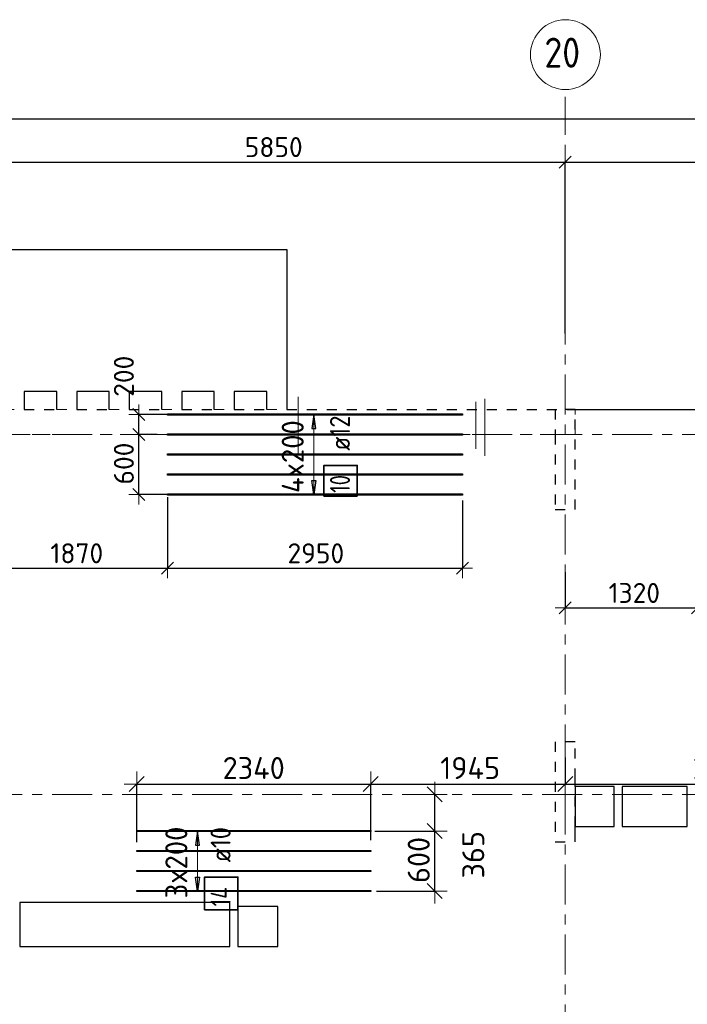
# Model space of a CAD drawing. Header units: metres. Extents: x -38 to 97, y -15 to 21.
# Tile 16 of 229: x 46 to 53, y 11 to 21. Entities that reach past the tile are written whole.
import ezdxf

# ---------------------------------------------------------------- set-up
doc = ezdxf.new("R2010")
doc.units = ezdxf.units.M
doc.header["$PDMODE"] = 65
for name, pattern in [('______11', [0.5, 0.4, -0.05, 0, -0.05]), ('______2', [0.0405, 0.03, -0.0105]), ('______3', [0.5, 0.4, -0.1]), ('______5', [1.1, 0.8, -0.1, 0.1, -0.1])]:
    doc.linetypes.add(name, pattern=pattern)
for name, color, linetype, lineweight in [('XR$2$Осевая линия (1)', 7, '______5', 13), ('XR$2$Размерная линия (1)', 7, 'Continuous', 13), ('XR$5$Балка (1)', 7, '______3', 13), ('XR$5$Перекрытие (1)', 7, 'Continuous', 35), ('XR$5$Размерная линия (1)', 7, 'Continuous', 13), ('XR$5$Размерная линия_ общее', 7, 'Continuous', 13)]:
    doc.layers.add(name, color=color, linetype=linetype, lineweight=lineweight)
doc.layers.add('XR$5$Арм.стержн.Доп. Арм верхн.зоны Х', color=7, linetype='Continuous', lineweight=35, true_color=0x8c8cff)
doc.layers.add('XR$7$Стена_ бетон несущ.', color=7, linetype='Continuous', lineweight=70, true_color=0xb4b496)
doc.styles.add('ISOCPEUR', font='txt')
doc.dimstyles.new('DIMSTYLE_3', dxfattribs={"dimtxt": 0.2, "dimasz": 0.2, "dimexe": 0, "dimexo": 0, "dimgap": 0.1, "dimtad": 2, "dimdec": 0, "dimlfac": 1000, "dimrnd": 5, "dimzin": 12, "dimdsep": 46, "dimtxsty": 'ISOCPEUR', "dimblk1": 'ALL_ML_STRICH', "dimblk2": 'ALL_ML_STRICH', "dimsah": 1, "dimcen": 0, "dimclrd": 7, "dimclre": 256, "dimclrt": 7, "dimadec": 0, "dimazin": 0, "dimtfac": 1, "dimtdec": 0, "dimtix": 1, "dimtmove": 2, "dimatfit": 3, "dimfxl": 0, "dimtzin": 0, "dimlwd": 0, "dimlwe": -3, "dimarcsym": 0})
doc.dimstyles.new('DIMSTYLE_36', dxfattribs={"dimtxt": 0.2, "dimasz": 0.2, "dimexe": 0, "dimexo": 0, "dimgap": 0.1, "dimtad": 2, "dimdec": 0, "dimlfac": 1000, "dimrnd": 5, "dimzin": 12, "dimdsep": 46, "dimtxsty": 'ISOCPEUR', "dimblk1": 'ALL_ML_STRICH', "dimblk2": 'ALL_ML_STRICH', "dimsah": 1, "dimcen": 0, "dimclrd": 7, "dimclre": 256, "dimclrt": 7, "dimadec": 0, "dimazin": 0, "dimtfac": 1, "dimtdec": 0, "dimtix": 1, "dimtmove": 2, "dimatfit": 3, "dimfxl": 0, "dimtvp": 1.2, "dimtzin": 0, "dimlwd": 0, "dimlwe": -3, "dimarcsym": 0})
doc.dimstyles.new('DIMSTYLE_37', dxfattribs={"dimtxt": 0.22, "dimasz": 0.25, "dimexe": 0, "dimexo": 0, "dimgap": 0.11, "dimtad": 2, "dimdec": 0, "dimlfac": 1000, "dimrnd": 1, "dimzin": 12, "dimdsep": 46, "dimtxsty": 'ISOCPEUR', "dimblk1": 'ALL_ML_STRICH', "dimblk2": 'ALL_ML_STRICH', "dimsah": 1, "dimcen": 0, "dimclrd": 7, "dimclre": 256, "dimclrt": 7, "dimadec": 0, "dimazin": 0, "dimtfac": 1, "dimtdec": 0, "dimtix": 1, "dimtmove": 2, "dimatfit": 3, "dimfxl": 0, "dimtzin": 0, "dimlwd": 0, "dimlwe": -3, "dimarcsym": 0})
doc.dimstyles.new('DIMSTYLE_38', dxfattribs={"dimtxt": 0.22, "dimasz": 0.25, "dimexe": 0, "dimexo": 0, "dimgap": 0.11, "dimtad": 2, "dimdec": 0, "dimlfac": 1000, "dimrnd": 1, "dimzin": 12, "dimdsep": 46, "dimtxsty": 'ISOCPEUR', "dimblk1": 'ALL_ML_STRICH', "dimblk2": 'ALL_ML_STRICH', "dimsah": 1, "dimcen": 0, "dimclrd": 7, "dimclre": 256, "dimclrt": 7, "dimadec": 0, "dimazin": 0, "dimtfac": 1, "dimtdec": 0, "dimtix": 1, "dimtmove": 2, "dimatfit": 3, "dimfxl": 0, "dimtzin": 0, "dimlwd": 0, "dimlwe": -3, "dimarcsym": 0})
doc.dimstyles.new('DIMSTYLE_43', dxfattribs={"dimtxt": 0.22, "dimasz": 0.25, "dimexe": 0, "dimexo": 0, "dimgap": 0.11, "dimtad": 2, "dimdec": 0, "dimlfac": 1000, "dimrnd": 5, "dimzin": 12, "dimdsep": 46, "dimtxsty": 'ISOCPEUR', "dimblk1": 'ALL_ML_STRICH', "dimblk2": 'ALL_ML_STRICH', "dimsah": 1, "dimcen": 0, "dimclrd": 7, "dimclre": 256, "dimclrt": 7, "dimadec": 0, "dimazin": 0, "dimtfac": 1, "dimtdec": 0, "dimtix": 1, "dimtmove": 2, "dimatfit": 3, "dimfxl": 0, "dimtvp": 1.2, "dimtzin": 0, "dimlwd": 0, "dimlwe": -3, "dimarcsym": 0})
doc.dimstyles.new('DIMSTYLE_44', dxfattribs={"dimtxt": 0.22, "dimasz": 0.25, "dimexe": 0, "dimexo": 0, "dimgap": 0.11, "dimtad": 0, "dimdec": 0, "dimlfac": 1000, "dimrnd": 5, "dimzin": 12, "dimdsep": 46, "dimtxsty": 'ISOCPEUR', "dimblk1": 'ALL_ML_STRICH', "dimblk2": 'ALL_ML_STRICH', "dimsah": 1, "dimcen": 0, "dimclrd": 7, "dimclre": 256, "dimclrt": 7, "dimadec": 0, "dimazin": 0, "dimtfac": 1, "dimtdec": 0, "dimtix": 1, "dimtmove": 2, "dimatfit": 3, "dimfxl": 0, "dimtvp": 1.2, "dimtzin": 0, "dimlwd": 0, "dimlwe": -3, "dimarcsym": 0})

# ---------------------------------------------------------------- blocks, each defined once
blk = doc.blocks.new('ALL_ML_STRICH')
at = {"color": 0, "linetype": 'ByBlock', "lineweight": -2}
for p, q in [((0, -0.5), (0, 0.5)), ((-1, 0), (0.5, 0)), ((-0.3, -0.3), (0.3, 0.3))]:
    blk.add_line(p, q, dxfattribs=at)
blk = doc.blocks.new('*D11')
at = {"layer": 'DEFPOINTS', "color": 7, "linetype": 'Continuous', "lineweight": 13, "transparency": 33554687}
for p in [(0.5, 19.5574), (0.5, 19.3768), (61.6, 17.1197)]:
    blk.add_point(p, dxfattribs=at)
at = {"layer": 'XR$2$Размерная линия (1)', "color": 9, "linetype": 'Continuous', "lineweight": -2, "true_color": 0xc7c7c7, "transparency": 33554687}
for p, q in [((0.5, 19.3568), (0.5, 19.5574)), ((61.6, 17.1397), (61.6, 19.5574))]:
    blk.add_line(p, q, dxfattribs=at)
at = {"layer": 'XR$2$Размерная линия (1)', "color": 7, "linetype": 'Continuous', "lineweight": -2, "transparency": 33554687}
blk.add_line((0.5, 19.5574), (61.6, 19.5574), dxfattribs=at)
at = {"layer": 'XR$2$Размерная линия (1)', "color": 7, "linetype": 'Continuous', "lineweight": 13, "transparency": 33554687, "xscale": 0.2, "yscale": 0.2, "zscale": 0.2, "rotation": 180}
blk.add_blockref('ALL_ML_STRICH', (0.5, 19.5574), dxfattribs=at)
at = {"layer": 'XR$2$Размерная линия (1)', "color": 7, "linetype": 'Continuous', "lineweight": 13, "transparency": 33554687, "xscale": 0.2, "yscale": 0.2, "zscale": 0.2}
blk.add_blockref('ALL_ML_STRICH', (61.6, 19.5574), dxfattribs=at)
at = {"layer": 'XR$2$Размерная линия (1)', "color": 7, "linetype": 'Continuous', "lineweight": 13, "transparency": 33554687, "insert": (31.1, 19.7074), "char_height": 0.2, "width": 1, "attachment_point": 5, "style": 'ISOCPEUR'}
blk.add_mtext('\\A1;{61100}', dxfattribs=at)
blk = doc.blocks.new('*D37')
at = {"layer": 'DEFPOINTS', "color": 7, "linetype": 'Continuous', "lineweight": 13, "transparency": 33554687}
for p in [(45.65, 19.1261), (45.65, 19.0502), (51.5, 17.3896)]:
    blk.add_point(p, dxfattribs=at)
at = {"layer": 'XR$2$Размерная линия (1)', "color": 9, "linetype": 'Continuous', "lineweight": -2, "true_color": 0xc7c7c7, "transparency": 33554687}
for p, q in [((45.65, 19.0702), (45.65, 19.1261)), ((51.5, 17.4096), (51.5, 19.1261))]:
    blk.add_line(p, q, dxfattribs=at)
at = {"layer": 'XR$2$Размерная линия (1)', "color": 7, "linetype": 'Continuous', "lineweight": -2, "transparency": 33554687}
blk.add_line((45.65, 19.1261), (51.5, 19.1261), dxfattribs=at)
at = {"layer": 'XR$2$Размерная линия (1)', "color": 7, "linetype": 'Continuous', "lineweight": 13, "transparency": 33554687, "xscale": 0.2, "yscale": 0.2, "zscale": 0.2, "rotation": 180}
blk.add_blockref('ALL_ML_STRICH', (45.65, 19.1261), dxfattribs=at)
at = {"layer": 'XR$2$Размерная линия (1)', "color": 7, "linetype": 'Continuous', "lineweight": 13, "transparency": 33554687, "xscale": 0.2, "yscale": 0.2, "zscale": 0.2}
blk.add_blockref('ALL_ML_STRICH', (51.5, 19.1261), dxfattribs=at)
at = {"layer": 'XR$2$Размерная линия (1)', "color": 7, "linetype": 'Continuous', "lineweight": 13, "transparency": 33554687, "insert": (48.585, 19.2761), "char_height": 0.2, "width": 0.8, "attachment_point": 5, "style": 'ISOCPEUR'}
blk.add_mtext('\\A1;{5850}', dxfattribs=at)
blk = doc.blocks.new('*D38')
at = {"layer": 'DEFPOINTS', "color": 7, "linetype": 'Continuous', "lineweight": 13, "transparency": 33554687}
for p in [(51.5, 19.1261), (61.6, 17.4912), (51.5, 17.3896)]:
    blk.add_point(p, dxfattribs=at)
at = {"layer": 'XR$2$Размерная линия (1)', "color": 9, "linetype": 'Continuous', "lineweight": -2, "true_color": 0xc7c7c7, "transparency": 33554687}
for p, q in [((51.5, 17.4096), (51.5, 19.1261)), ((61.6, 17.5112), (61.6, 19.1261))]:
    blk.add_line(p, q, dxfattribs=at)
at = {"layer": 'XR$2$Размерная линия (1)', "color": 7, "linetype": 'Continuous', "lineweight": -2, "transparency": 33554687}
blk.add_line((51.5, 19.1261), (61.6, 19.1261), dxfattribs=at)
at = {"layer": 'XR$2$Размерная линия (1)', "color": 7, "linetype": 'Continuous', "lineweight": 13, "transparency": 33554687, "xscale": 0.2, "yscale": 0.2, "zscale": 0.2, "rotation": 180}
blk.add_blockref('ALL_ML_STRICH', (51.5, 19.1261), dxfattribs=at)
at = {"layer": 'XR$2$Размерная линия (1)', "color": 7, "linetype": 'Continuous', "lineweight": 13, "transparency": 33554687, "xscale": 0.2, "yscale": 0.2, "zscale": 0.2}
blk.add_blockref('ALL_ML_STRICH', (61.6, 19.1261), dxfattribs=at)
at = {"layer": 'XR$2$Размерная линия (1)', "color": 7, "linetype": 'Continuous', "lineweight": 13, "transparency": 33554687, "insert": (56.6, 19.2761), "char_height": 0.2, "width": 1, "attachment_point": 5, "style": 'ISOCPEUR'}
blk.add_mtext('\\A1;{10100}', dxfattribs=at)
blk = doc.blocks.new('*D593')
at = {"layer": 'DEFPOINTS', "color": 7, "linetype": 'Continuous', "lineweight": 13, "transparency": 33554687}
for p in [(47.2151, 12.9041), (49.5551, 12.3232), (47.2151, 12.3008)]:
    blk.add_point(p, dxfattribs=at)
at = {"layer": 'XR$5$Размерная линия_ общее', "color": 253, "linetype": 'Continuous', "lineweight": -2, "true_color": 0xa0a0a0, "transparency": 33554687}
for p, q in [((47.2151, 12.3208), (47.2151, 12.9041)), ((49.5551, 12.3432), (49.5551, 12.9041))]:
    blk.add_line(p, q, dxfattribs=at)
at = {"layer": 'XR$5$Размерная линия_ общее', "color": 7, "linetype": 'Continuous', "lineweight": -2, "transparency": 33554687}
blk.add_line((47.2151, 12.9041), (49.5551, 12.9041), dxfattribs=at)
at = {"layer": 'XR$5$Размерная линия_ общее', "color": 7, "linetype": 'Continuous', "lineweight": 13, "transparency": 33554687, "xscale": 0.25, "yscale": 0.25, "zscale": 0.25, "rotation": 180}
blk.add_blockref('ALL_ML_STRICH', (47.2151, 12.9041), dxfattribs=at)
at = {"layer": 'XR$5$Размерная линия_ общее', "color": 7, "linetype": 'Continuous', "lineweight": 13, "transparency": 33554687, "xscale": 0.25, "yscale": 0.25, "zscale": 0.25}
blk.add_blockref('ALL_ML_STRICH', (49.5551, 12.9041), dxfattribs=at)
at = {"layer": 'XR$5$Размерная линия_ общее', "color": 7, "linetype": 'Continuous', "lineweight": 13, "transparency": 33554687, "insert": (48.3851, 13.0641), "char_height": 0.22, "width": 0.88, "attachment_point": 5, "style": 'ISOCPEUR'}
blk.add_mtext('\\A1;{2340}', dxfattribs=at)
blk = doc.blocks.new('*D594')
at = {"layer": 'DEFPOINTS', "color": 7, "linetype": 'Continuous', "lineweight": 13, "transparency": 33554687}
for p in [(49.5551, 12.9041), (51.5, 12.96), (49.5551, 12.3232)]:
    blk.add_point(p, dxfattribs=at)
at = {"layer": 'XR$5$Размерная линия_ общее', "color": 253, "linetype": 'Continuous', "lineweight": -2, "true_color": 0xa0a0a0, "transparency": 33554687}
for p, q in [((49.5551, 12.3432), (49.5551, 12.9041)), ((51.5, 12.94), (51.5, 12.9041))]:
    blk.add_line(p, q, dxfattribs=at)
at = {"layer": 'XR$5$Размерная линия_ общее', "color": 7, "linetype": 'Continuous', "lineweight": -2, "transparency": 33554687}
blk.add_line((49.5551, 12.9041), (51.5, 12.9041), dxfattribs=at)
at = {"layer": 'XR$5$Размерная линия_ общее', "color": 7, "linetype": 'Continuous', "lineweight": 13, "transparency": 33554687, "xscale": 0.25, "yscale": 0.25, "zscale": 0.25, "rotation": 180}
blk.add_blockref('ALL_ML_STRICH', (49.5551, 12.9041), dxfattribs=at)
at = {"layer": 'XR$5$Размерная линия_ общее', "color": 7, "linetype": 'Continuous', "lineweight": 13, "transparency": 33554687, "xscale": 0.25, "yscale": 0.25, "zscale": 0.25}
blk.add_blockref('ALL_ML_STRICH', (51.5, 12.9041), dxfattribs=at)
at = {"layer": 'XR$5$Размерная линия_ общее', "color": 7, "linetype": 'Continuous', "lineweight": 13, "transparency": 33554687, "insert": (50.5495, 13.0641), "char_height": 0.22, "width": 0.88, "attachment_point": 5, "style": 'ISOCPEUR'}
blk.add_mtext('\\A1;{1945}', dxfattribs=at)
blk = doc.blocks.new('*D638')
at = {"layer": 'DEFPOINTS', "color": 7, "linetype": 'Continuous', "lineweight": 13, "transparency": 33554687}
for p in [(47.3996, 16.4), (47.2365, 15.8002), (47.5767, 15.8002)]:
    blk.add_point(p, dxfattribs=at)
at = {"layer": 'XR$5$Размерная линия (1)', "color": 9, "linetype": 'Continuous', "lineweight": -2, "true_color": 0xc7c7c7, "transparency": 33554687}
for p, q in [((47.4196, 16.4), (47.2365, 16.4)), ((47.5567, 15.8002), (47.2365, 15.8002))]:
    blk.add_line(p, q, dxfattribs=at)
at = {"layer": 'XR$5$Размерная линия (1)', "color": 7, "linetype": 'Continuous', "lineweight": -2, "transparency": 33554687}
blk.add_line((47.2365, 15.8002), (47.2365, 16.4), dxfattribs=at)
at = {"layer": 'XR$5$Размерная линия (1)', "color": 7, "linetype": 'Continuous', "lineweight": 13, "transparency": 33554687, "xscale": 0.2, "yscale": 0.2, "zscale": 0.2}
for p, rotation in [((47.2365, 16.4), 90), ((47.2365, 15.8002), 270)]:
    blk.add_blockref('ALL_ML_STRICH', p, dxfattribs=dict(at, rotation=rotation))
at = {"layer": 'XR$5$Размерная линия (1)', "color": 7, "linetype": 'Continuous', "lineweight": 13, "transparency": 33554687, "insert": (47.0865, 16.1101), "char_height": 0.2, "width": 0.6, "attachment_point": 5, "rotation": 90, "style": 'ISOCPEUR'}
blk.add_mtext('\\A1;{600}', dxfattribs=at)
blk = doc.blocks.new('*D639')
at = {"layer": 'DEFPOINTS', "color": 7, "linetype": 'Continuous', "lineweight": 13, "transparency": 33554687}
for p in [(47.5627, 16.6002), (47.2365, 16.4), (47.3996, 16.4)]:
    blk.add_point(p, dxfattribs=at)
at = {"layer": 'XR$5$Размерная линия (1)', "color": 9, "linetype": 'Continuous', "lineweight": -2, "true_color": 0xc7c7c7, "transparency": 33554687}
for p, q in [((47.5427, 16.6002), (47.2365, 16.6002)), ((47.4196, 16.4), (47.2365, 16.4))]:
    blk.add_line(p, q, dxfattribs=at)
at = {"layer": 'XR$5$Размерная линия (1)', "color": 7, "linetype": 'Continuous', "lineweight": -2, "transparency": 33554687}
blk.add_line((47.2365, 16.4), (47.2365, 16.6002), dxfattribs=at)
at = {"layer": 'XR$5$Размерная линия (1)', "color": 7, "linetype": 'Continuous', "lineweight": 13, "transparency": 33554687, "xscale": 0.2, "yscale": 0.2, "zscale": 0.2}
for p, rotation in [((47.2365, 16.6002), 90), ((47.2365, 16.4), 270)]:
    blk.add_blockref('ALL_ML_STRICH', p, dxfattribs=dict(at, rotation=rotation))
at = {"layer": 'XR$5$Размерная линия (1)', "color": 7, "linetype": 'Continuous', "lineweight": 13, "transparency": 33554687, "insert": (47.0865, 16.9837), "char_height": 0.2, "width": 0.6, "attachment_point": 5, "rotation": 90, "style": 'ISOCPEUR'}
blk.add_mtext('\\A1;{200}', dxfattribs=at)
blk = doc.blocks.new('*D640')
at = {"layer": 'DEFPOINTS', "color": 7, "linetype": 'Continuous', "lineweight": 13, "transparency": 33554687}
for p in [(47.5213, 15.7932), (45.65, 15.632), (45.65, 15.0622)]:
    blk.add_point(p, dxfattribs=at)
at = {"layer": 'XR$5$Размерная линия (1)', "color": 9, "linetype": 'Continuous', "lineweight": -2, "true_color": 0xc7c7c7, "transparency": 33554687}
for p, q in [((47.5213, 15.7732), (47.5213, 15.0622)), ((45.65, 15.612), (45.65, 15.0622))]:
    blk.add_line(p, q, dxfattribs=at)
at = {"layer": 'XR$5$Размерная линия (1)', "color": 7, "linetype": 'Continuous', "lineweight": -2, "transparency": 33554687}
blk.add_line((45.65, 15.0622), (47.5213, 15.0622), dxfattribs=at)
at = {"layer": 'XR$5$Размерная линия (1)', "color": 7, "linetype": 'Continuous', "lineweight": 13, "transparency": 33554687, "xscale": 0.2, "yscale": 0.2, "zscale": 0.2, "rotation": 180}
blk.add_blockref('ALL_ML_STRICH', (45.65, 15.0622), dxfattribs=at)
at = {"layer": 'XR$5$Размерная линия (1)', "color": 7, "linetype": 'Continuous', "lineweight": 13, "transparency": 33554687, "xscale": 0.2, "yscale": 0.2, "zscale": 0.2}
blk.add_blockref('ALL_ML_STRICH', (47.5213, 15.0622), dxfattribs=at)
at = {"layer": 'XR$5$Размерная линия (1)', "color": 7, "linetype": 'Continuous', "lineweight": 13, "transparency": 33554687, "insert": (46.6156, 15.2122), "char_height": 0.2, "width": 0.8, "attachment_point": 5, "style": 'ISOCPEUR'}
blk.add_mtext('\\A1;{1870}', dxfattribs=at)
blk = doc.blocks.new('*D641')
at = {"layer": 'DEFPOINTS', "color": 7, "linetype": 'Continuous', "lineweight": 13, "transparency": 33554687}
for p in [(47.5213, 15.7932), (50.4713, 15.7592), (47.5213, 15.0622)]:
    blk.add_point(p, dxfattribs=at)
at = {"layer": 'XR$5$Размерная линия (1)', "color": 9, "linetype": 'Continuous', "lineweight": -2, "true_color": 0xc7c7c7, "transparency": 33554687}
for p, q in [((47.5213, 15.7732), (47.5213, 15.0622)), ((50.4713, 15.7392), (50.4713, 15.0622))]:
    blk.add_line(p, q, dxfattribs=at)
at = {"layer": 'XR$5$Размерная линия (1)', "color": 7, "linetype": 'Continuous', "lineweight": -2, "transparency": 33554687}
blk.add_line((47.5213, 15.0622), (50.4713, 15.0622), dxfattribs=at)
at = {"layer": 'XR$5$Размерная линия (1)', "color": 7, "linetype": 'Continuous', "lineweight": 13, "transparency": 33554687, "xscale": 0.2, "yscale": 0.2, "zscale": 0.2, "rotation": 180}
blk.add_blockref('ALL_ML_STRICH', (47.5213, 15.0622), dxfattribs=at)
at = {"layer": 'XR$5$Размерная линия (1)', "color": 7, "linetype": 'Continuous', "lineweight": 13, "transparency": 33554687, "xscale": 0.2, "yscale": 0.2, "zscale": 0.2}
blk.add_blockref('ALL_ML_STRICH', (50.4713, 15.0622), dxfattribs=at)
at = {"layer": 'XR$5$Размерная линия (1)', "color": 7, "linetype": 'Continuous', "lineweight": 13, "transparency": 33554687, "insert": (49.0063, 15.2122), "char_height": 0.2, "width": 0.8, "attachment_point": 5, "style": 'ISOCPEUR'}
blk.add_mtext('\\A1;{2950}', dxfattribs=at)
blk = doc.blocks.new('*D646')
at = {"layer": 'DEFPOINTS', "color": 7, "linetype": 'Continuous', "lineweight": 13, "transparency": 33554687}
for p in [(52.8213, 15.0992), (51.5, 15.0423), (51.5, 14.6655)]:
    blk.add_point(p, dxfattribs=at)
at = {"layer": 'XR$5$Размерная линия (1)', "color": 9, "linetype": 'Continuous', "lineweight": -2, "true_color": 0xc7c7c7, "transparency": 33554687}
for p, q in [((52.8213, 15.0792), (52.8213, 14.6655)), ((51.5, 15.0223), (51.5, 14.6655))]:
    blk.add_line(p, q, dxfattribs=at)
at = {"layer": 'XR$5$Размерная линия (1)', "color": 7, "linetype": 'Continuous', "lineweight": -2, "transparency": 33554687}
blk.add_line((51.5, 14.6655), (52.8213, 14.6655), dxfattribs=at)
at = {"layer": 'XR$5$Размерная линия (1)', "color": 7, "linetype": 'Continuous', "lineweight": 13, "transparency": 33554687, "xscale": 0.2, "yscale": 0.2, "zscale": 0.2, "rotation": 180}
blk.add_blockref('ALL_ML_STRICH', (51.5, 14.6655), dxfattribs=at)
at = {"layer": 'XR$5$Размерная линия (1)', "color": 7, "linetype": 'Continuous', "lineweight": 13, "transparency": 33554687, "xscale": 0.2, "yscale": 0.2, "zscale": 0.2}
blk.add_blockref('ALL_ML_STRICH', (52.8213, 14.6655), dxfattribs=at)
at = {"layer": 'XR$5$Размерная линия (1)', "color": 7, "linetype": 'Continuous', "lineweight": 13, "transparency": 33554687, "insert": (52.1906, 14.8155), "char_height": 0.2, "width": 0.8, "attachment_point": 5, "style": 'ISOCPEUR'}
blk.add_mtext('\\A1;{1320}', dxfattribs=at)
blk = doc.blocks.new('*D648')
at = {"layer": 'DEFPOINTS', "color": 7, "linetype": 'Continuous', "lineweight": 13, "transparency": 33554687}
for p in [(54.5125, 13.3219), (51.5, 13.1883), (51.5, 12.9041)]:
    blk.add_point(p, dxfattribs=at)
at = {"layer": 'XR$5$Размерная линия (1)', "color": 9, "linetype": 'Continuous', "lineweight": -2, "true_color": 0xc7c7c7, "transparency": 33554687}
for p, q in [((54.5125, 13.3019), (54.5125, 12.9041)), ((51.5, 13.1683), (51.5, 12.9041))]:
    blk.add_line(p, q, dxfattribs=at)
at = {"layer": 'XR$5$Размерная линия (1)', "color": 7, "linetype": 'Continuous', "lineweight": -2, "transparency": 33554687}
blk.add_line((51.5, 12.9041), (54.5125, 12.9041), dxfattribs=at)
at = {"layer": 'XR$5$Размерная линия (1)', "color": 7, "linetype": 'Continuous', "lineweight": 13, "transparency": 33554687, "xscale": 0.2, "yscale": 0.2, "zscale": 0.2, "rotation": 180}
blk.add_blockref('ALL_ML_STRICH', (51.5, 12.9041), dxfattribs=at)
at = {"layer": 'XR$5$Размерная линия (1)', "color": 7, "linetype": 'Continuous', "lineweight": 13, "transparency": 33554687, "xscale": 0.2, "yscale": 0.2, "zscale": 0.2}
blk.add_blockref('ALL_ML_STRICH', (54.5125, 12.9041), dxfattribs=at)
at = {"layer": 'XR$5$Размерная линия (1)', "color": 7, "linetype": 'Continuous', "lineweight": 13, "transparency": 33554687, "insert": (53.0363, 13.0541), "char_height": 0.2, "width": 0.8, "attachment_point": 5, "style": 'ISOCPEUR'}
blk.add_mtext('\\A1;{3015}', dxfattribs=at)
blk = doc.blocks.new('*D656')
at = {"layer": 'DEFPOINTS', "color": 7, "linetype": 'Continuous', "lineweight": 13, "transparency": 33554687}
for p in [(49.4948, 12.4336), (49.5119, 11.8336), (50.1951, 11.8336)]:
    blk.add_point(p, dxfattribs=at)
at = {"layer": 'XR$5$Размерная линия_ общее', "color": 253, "linetype": 'Continuous', "lineweight": -2, "true_color": 0xa0a0a0, "transparency": 33554687}
for p, q in [((49.5948, 12.4336), (50.1951, 12.4336)), ((49.6119, 11.8336), (50.1951, 11.8336))]:
    blk.add_line(p, q, dxfattribs=at)
at = {"layer": 'XR$5$Размерная линия_ общее', "color": 7, "linetype": 'Continuous', "lineweight": -2, "transparency": 33554687}
blk.add_line((50.1951, 11.8336), (50.1951, 12.4336), dxfattribs=at)
at = {"layer": 'XR$5$Размерная линия_ общее', "color": 7, "linetype": 'Continuous', "lineweight": 13, "transparency": 33554687, "xscale": 0.25, "yscale": 0.25, "zscale": 0.25}
for p, rotation in [((50.1951, 12.4336), 90), ((50.1951, 11.8336), 270)]:
    blk.add_blockref('ALL_ML_STRICH', p, dxfattribs=dict(at, rotation=rotation))
at = {"layer": 'XR$5$Размерная линия_ общее', "color": 7, "linetype": 'Continuous', "lineweight": 13, "transparency": 33554687, "insert": (50.0351, 12.1446), "char_height": 0.22, "width": 0.66, "attachment_point": 5, "rotation": 90, "style": 'ISOCPEUR'}
blk.add_mtext('\\A1;{600}', dxfattribs=at)
blk = doc.blocks.new('*D657')
at = {"layer": 'DEFPOINTS', "color": 7, "linetype": 'Continuous', "lineweight": 13, "transparency": 33554687}
for p in [(50.2159, 12.8), (49.4948, 12.4336), (50.1951, 12.4336)]:
    blk.add_point(p, dxfattribs=at)
at = {"layer": 'XR$5$Размерная линия_ общее', "color": 253, "linetype": 'Continuous', "lineweight": -2, "true_color": 0xa0a0a0, "transparency": 33554687}
for p, q in [((50.1951, 12.8), (50.1951, 12.8)), ((49.5948, 12.4336), (50.1951, 12.4336))]:
    blk.add_line(p, q, dxfattribs=at)
at = {"layer": 'XR$5$Размерная линия_ общее', "color": 7, "linetype": 'Continuous', "lineweight": -2, "transparency": 33554687}
blk.add_line((50.1951, 12.4336), (50.1951, 12.8), dxfattribs=at)
at = {"layer": 'XR$5$Размерная линия_ общее', "color": 7, "linetype": 'Continuous', "lineweight": 13, "transparency": 33554687, "xscale": 0.25, "yscale": 0.25, "zscale": 0.25}
for p, rotation in [((50.1951, 12.8), 90), ((50.1951, 12.4336), 270)]:
    blk.add_blockref('ALL_ML_STRICH', p, dxfattribs=dict(at, rotation=rotation))
at = {"layer": 'XR$5$Размерная линия_ общее', "color": 7, "linetype": 'Continuous', "lineweight": 13, "transparency": 33554687, "insert": (50.5804, 12.1962), "char_height": 0.22, "width": 0.66, "attachment_point": 5, "rotation": 90, "style": 'ISOCPEUR'}
blk.add_mtext('\\A1;{365}', dxfattribs=at)

msp = doc.modelspace()

# ---------------------------------------------------------------- linework, layer by layer
at = {"color": 52, "linetype": 'Continuous', "lineweight": 13, "transparency": 33554687}
for p, q in [((48.8293, 16.778), (48.8293, 16.268)), ((48.8293, 16.778), (48.8293, 16.1972)), ((50.6969, 16.7563), (50.6969, 16.3063)), ((50.6969, 16.7563), (50.6969, 16.1863)), ((48.8293, 16.6709), (48.8293, 16.268)), ((50.6053, 16.7262), (50.6053, 16.2562))]:
    msp.add_line(p, q, dxfattribs=at)
at = {"layer": 'XR$2$Осевая линия (1)', "color": 253, "linetype": '______11', "lineweight": 13, "true_color": 0xa0a0a0, "transparency": 33554687}
for p, q in [((51.5, 6.8), (51.5, 19.78)), ((-2.63, 16.4), (62.6, 16.4)), ((-2.63, 12.8), (62.6, 12.8))]:
    msp.add_line(p, q, dxfattribs=at)
at = {"layer": 'XR$2$Осевая линия (1)', "color": 7, "linetype": 'Continuous', "lineweight": 13, "transparency": 33554687}
msp.add_circle((51.5018, 20.2012), 0.3493, dxfattribs=at)
at = {"layer": 'XR$5$Арм.стержн.Доп. Арм верхн.зоны Х', "color": 253, "linetype": 'Continuous', "lineweight": -3, "true_color": 0xa0a0a0, "transparency": 33554687}
for p, q in [((48.9852, 16.6002), (48.8852, 16.6002)), ((48.9852, 16.6002), (49.0852, 16.6002)), ((48.9852, 15.8002), (48.8852, 15.8002)), ((48.9852, 15.8002), (49.0852, 15.8002)), ((47.8212, 12.4336), (47.7212, 12.4336)), ((47.8212, 12.4336), (47.9212, 12.4336)), ((47.8212, 11.8336), (47.7212, 11.8336)), ((47.8212, 11.8336), (47.9212, 11.8336))]:
    msp.add_line(p, q, dxfattribs=at)
at = {"layer": 'XR$5$Арм.стержн.Доп. Арм верхн.зоны Х', "color": 7, "linetype": 'Continuous', "lineweight": 25, "transparency": 33554687}
for p, q in [((48.9852, 16.6002), (48.9652, 16.4602)), ((49.0052, 16.4602), (48.9852, 16.6002)), ((48.9652, 16.4602), (49.0052, 16.4602)), ((48.9852, 15.8002), (48.9652, 15.9402)), ((48.9652, 15.9402), (49.0052, 15.9402)), ((49.0052, 15.9402), (48.9852, 15.8002)), ((47.8212, 12.4336), (47.8012, 12.2936)), ((47.8412, 12.2936), (47.8212, 12.4336)), ((47.8012, 12.2936), (47.8412, 12.2936)), ((47.8212, 11.8336), (47.8012, 11.9736)), ((47.8012, 11.9736), (47.8412, 11.9736)), ((47.8412, 11.9736), (47.8212, 11.8336))]:
    msp.add_line(p, q, dxfattribs=at)
at = {"layer": 'XR$5$Арм.стержн.Доп. Арм верхн.зоны Х', "color": 7, "linetype": 'Continuous', "lineweight": 13, "transparency": 33554687}
for p, q in [((48.9852, 16.6002), (48.9852, 16.6002)), ((48.9852, 15.8002), (48.9852, 16.6002)), ((48.9852, 15.8002), (48.9852, 15.8002)), ((47.8212, 12.4336), (47.8212, 12.4336)), ((47.8212, 11.8336), (47.8212, 12.4336)), ((47.8212, 11.8336), (47.8212, 11.8336))]:
    msp.add_line(p, q, dxfattribs=at)
at = {"layer": 'XR$5$Арм.стержн.Доп. Арм верхн.зоны Х', "color": 34, "linetype": 'Continuous', "lineweight": 25, "transparency": 33554687}
for points in [[(50.4713, 16.5942), (47.5213, 16.5942), (47.5213, 16.6062), (50.4713, 16.6062), (50.4713, 16.5942)], [(50.4713, 16.3942), (47.5213, 16.3942), (47.5213, 16.4062), (50.4713, 16.4062), (50.4713, 16.3942)], [(50.4713, 16.1942), (47.5213, 16.1942), (47.5213, 16.2062), (50.4713, 16.2062), (50.4713, 16.1942)], [(50.4713, 15.9942), (47.5213, 15.9942), (47.5213, 16.0062), (50.4713, 16.0062), (50.4713, 15.9942)], [(50.4713, 15.7942), (47.5213, 15.7942), (47.5213, 15.8062), (50.4713, 15.8062), (50.4713, 15.7942)]]:
    msp.add_lwpolyline(points, dxfattribs=at)
at = {"layer": 'XR$5$Арм.стержн.Доп. Арм верхн.зоны Х', "color": 7, "linetype": 'Continuous', "lineweight": 35, "transparency": 33554687}
for points in [[(49.4207, 15.7844), (49.4207, 16.0911), (49.0874, 16.0911), (49.0874, 15.7844), (49.4207, 15.7844)], [(48.2276, 11.647), (48.2276, 11.9736), (47.8942, 11.9736), (47.8942, 11.647), (48.2276, 11.647)]]:
    msp.add_lwpolyline(points, dxfattribs=at)
at = {"layer": 'XR$5$Арм.стержн.Доп. Арм верхн.зоны Х', "color": 4, "linetype": 'Continuous', "lineweight": 25, "transparency": 33554687}
for points in [[(49.5551, 12.4286), (47.2151, 12.4286), (47.2151, 12.4386), (49.5551, 12.4386), (49.5551, 12.4286)], [(49.5551, 12.2286), (47.2151, 12.2286), (47.2151, 12.2386), (49.5551, 12.2386), (49.5551, 12.2286)], [(49.5551, 12.0286), (47.2151, 12.0286), (47.2151, 12.0386), (49.5551, 12.0386), (49.5551, 12.0286)], [(49.5551, 11.8286), (47.2151, 11.8286), (47.2151, 11.8386), (49.5551, 11.8386), (49.5551, 11.8286)]]:
    msp.add_lwpolyline(points, dxfattribs=at)
at = {"layer": 'XR$5$Балка (1)', "color": 7, "linetype": '______2', "lineweight": 25, "transparency": 33554687}
for p, q in [((46.0896, 16.6502), (46.4146, 16.6502)), ((46.6146, 16.6502), (46.9396, 16.6502)), ((47.1396, 16.6502), (47.4646, 16.6502)), ((47.6646, 16.6502), (47.9896, 16.6502)), ((48.1896, 16.6502), (48.5146, 16.6502)), ((48.7146, 16.6502), (51.6, 16.6502))]:
    msp.add_line(p, q, dxfattribs=at)
at = {"layer": 'XR$5$Балка (1)', "color": 7, "linetype": '______2', "lineweight": 18, "transparency": 33554687}
for p, q in [((51.6, 16.4002), (51.6, 16.6502)), ((45.65, 16.4002), (51.6, 16.4002))]:
    msp.add_line(p, q, dxfattribs=at)
at = {"layer": 'XR$5$Перекрытие (1)', "color": 7, "linetype": 'Continuous', "lineweight": 25, "transparency": 33554687}
for p, q in [((45.3646, 18.2502), (48.7146, 18.2502)), ((48.7146, 18.2502), (48.7146, 16.8302)), ((46.0896, 16.8302), (46.0896, 16.6502)), ((46.4146, 16.8302), (46.0896, 16.8302)), ((46.4146, 16.6502), (46.4146, 16.8302)), ((46.6146, 16.8302), (46.6146, 16.6502)), ((46.9396, 16.8302), (46.6146, 16.8302)), ((46.9396, 16.6502), (46.9396, 16.8302)), ((47.1396, 16.8302), (47.1396, 16.6502)), ((47.4646, 16.8302), (47.1396, 16.8302)), ((47.4646, 16.6502), (47.4646, 16.8302)), ((47.6646, 16.8302), (47.6646, 16.6502)), ((47.9896, 16.8302), (47.6646, 16.8302)), ((47.9896, 16.6502), (47.9896, 16.8302)), ((48.1896, 16.8302), (48.1896, 16.6502)), ((48.5146, 16.8302), (48.1896, 16.8302)), ((48.5146, 16.6502), (48.5146, 16.8302)), ((48.7146, 16.8302), (48.7146, 16.6502)), ((51.6, 16.6502), (53.8502, 16.6502)), ((51.99, 12.8802), (51.6, 12.8801)), ((51.6, 12.8801), (51.6, 12.4801)), ((51.99, 12.4802), (51.99, 12.8802)), ((52.07, 12.8802), (52.07, 12.4802)), ((52.72, 12.8802), (52.07, 12.8802)), ((52.72, 12.4802), (52.72, 12.8802)), ((51.6, 12.4801), (51.99, 12.4802)), ((52.07, 12.4802), (52.72, 12.4802)), ((46.0469, 11.7202), (46.0469, 11.2802)), ((48.1469, 11.7202), (46.0469, 11.7202)), ((48.1469, 11.2802), (48.1469, 11.7202)), ((48.2269, 11.6802), (48.2269, 11.2802)), ((48.6269, 11.6802), (48.2269, 11.6802)), ((48.6269, 11.2802), (48.6269, 11.6802)), ((46.0469, 11.2802), (48.1469, 11.2802)), ((48.2269, 11.2802), (48.6269, 11.2802))]:
    msp.add_line(p, q, dxfattribs=at)
at = {"layer": 'XR$5$Перекрытие (1)', "color": 7, "linetype": '______2', "lineweight": 18, "transparency": 33554687}
for p, q in [((45.8896, 16.6502), (46.0896, 16.6502)), ((46.4146, 16.6502), (46.6146, 16.6502)), ((46.9396, 16.6502), (47.1396, 16.6502)), ((47.4646, 16.6502), (47.6646, 16.6502)), ((47.9896, 16.6502), (48.1896, 16.6502)), ((48.5146, 16.6502), (48.7146, 16.6502))]:
    msp.add_line(p, q, dxfattribs=at)
at = {"layer": 'XR$7$Стена_ бетон несущ.', "color": 253, "linetype": '______2', "lineweight": -3, "true_color": 0xa0a0a0, "transparency": 33554687}
for p, q in [((51.4, 16.65), (51.4, 16.4)), ((51.6, 16.65), (51.4, 16.65)), ((51.6, 15.65), (51.6, 16.65)), ((51.4, 16.4), (51.4, 15.65)), ((51.4, 15.65), (51.6, 15.65)), ((51.4, 13.325), (51.4, 12.325)), ((51.6, 13.325), (51.4, 13.325)), ((51.6, 12.9596), (51.6, 13.325)), ((51.6, 12.8796), (51.6, 12.9596)), ((51.6, 12.48), (51.6, 12.8796)), ((51.6, 12.4), (51.6, 12.48)), ((51.4, 12.325), (51.6, 12.325)), ((51.6, 12.325), (51.6, 12.4))]:
    msp.add_line(p, q, dxfattribs=at)

# ---------------------------------------------------------------- texts
at = {"layer": 'XR$2$Осевая линия (1)', "color": 7, "linetype": 'Continuous', "lineweight": 13, "transparency": 33554687, "insert": (51.2918, 20.0707), "char_height": 0.3, "width": 0.550812, "attachment_point": 7, "style": 'ISOCPEUR'}
msp.add_mtext('\\W0.87;20', dxfattribs=at)
at = {"layer": 'XR$5$Арм.стержн.Доп. Арм верхн.зоны Х', "color": 7, "linetype": 'Continuous', "lineweight": 13, "transparency": 33554687, "char_height": 0.22, "attachment_point": 7, "rotation": 90, "style": 'ISOCPEUR'}
for s, insert, width in [('\\W0.95;4x200', (48.8852, 15.8152), 0.895564), ('\\W0.95;3x200', (47.7212, 11.7596), 0.873359)]:
    msp.add_mtext(s, dxfattribs=dict(at, insert=insert, width=width))
at = {"layer": 'XR$5$Арм.стержн.Доп. Арм верхн.зоны Х', "color": 7, "linetype": 'Continuous', "lineweight": 25, "transparency": 33554687, "char_height": 0.2, "attachment_point": 7, "rotation": 90, "style": 'ISOCPEUR'}
for s, insert, width in [('\\W0.89; ø12 ', (49.3474, 16.1244), 0.749105), ('\\W0.75;10', (49.3474, 15.8177), 0.314854), ('\\W0.89; ø10 ', (48.1542, 12.007), 0.749105), ('\\W0.76;14', (48.1542, 11.6803), 0.336375)]:
    msp.add_mtext(s, dxfattribs=dict(at, insert=insert, width=width))

# ---------------------------------------------------------------- dimensions: what is measured, and where the dimension line sits
at = {"layer": 'XR$2$Размерная линия (1)', "color": 7, "linetype": 'Continuous', "lineweight": 13, "transparency": 33554687}
for base, p1, p2, picture, middle in [((61.6, 19.5574), (0.5, 19.3568), (61.6, 17.1397), '*D11', (31.1, 19.7074)), ((51.5, 19.1261), (45.65, 19.0702), (51.5, 17.4096), '*D37', (48.585, 19.2761)), ((61.6, 19.1261), (51.5, 17.4096), (61.6, 17.5112), '*D38', (56.6, 19.2761))]:
    dim = msp.add_linear_dim(base=base, p1=p1, p2=p2, dimstyle='DIMSTYLE_3', override={"dimpost": '<>', "dimclrd": 7, "dimclre": 9, "dimclrt": 7, "dimlwd": 0, "dimlwe": 65533}, dxfattribs=at)
    dim.commit()
    dim.dimension.update_dxf_attribs({"geometry": picture, "text_midpoint": middle, "dimtype": 160})
at = {"layer": 'XR$5$Размерная линия (1)', "color": 7, "linetype": 'Continuous', "lineweight": 13, "transparency": 33554687}
for base, p1, p2, dimstyle, picture, middle in [((47.2365, 16.6002), (47.4196, 16.4), (47.5427, 16.6002), 'DIMSTYLE_36', '*D639', (47.0865, 16.9837)), ((47.2365, 16.4), (47.5567, 15.8002), (47.4196, 16.4), 'DIMSTYLE_3', '*D638', (47.0865, 16.1101))]:
    dim = msp.add_linear_dim(base=base, p1=p1, p2=p2, angle=90, dimstyle=dimstyle, override={"dimpost": '<>', "dimclrd": 7, "dimclre": 9, "dimclrt": 7, "dimlwd": 0, "dimlwe": 65533}, dxfattribs=at)
    dim.commit()
    dim.dimension.update_dxf_attribs({"geometry": picture, "text_midpoint": middle, "dimtype": 160})
for base, p1, p2, picture, middle in [((47.5213, 15.0622), (45.65, 15.612), (47.5213, 15.7732), '*D640', (46.6156, 15.2122)), ((50.4713, 15.0622), (47.5213, 15.7732), (50.4713, 15.7392), '*D641', (49.0063, 15.2122)), ((52.8213, 14.6655), (51.5, 15.0223), (52.8213, 15.0792), '*D646', (52.1906, 14.8155)), ((54.51252, 12.90414), (51.5, 13.16828), (54.51252, 13.3019), '*D648', (53.03626, 13.05414))]:
    dim = msp.add_linear_dim(base=base, p1=p1, p2=p2, dimstyle='DIMSTYLE_3', override={"dimpost": '<>', "dimclrd": 7, "dimclre": 9, "dimclrt": 7, "dimlwd": 0, "dimlwe": 65533}, dxfattribs=at)
    dim.commit()
    dim.dimension.update_dxf_attribs({"geometry": picture, "text_midpoint": middle, "dimtype": 160})
at = {"layer": 'XR$5$Размерная линия_ общее', "color": 7, "linetype": 'Continuous', "lineweight": 13, "transparency": 33554687}
for base, p1, p2, dimstyle, picture, middle in [((49.5551, 12.9041), (47.2151, 12.3208), (49.5551, 12.3432), 'DIMSTYLE_37', '*D593', (48.3851, 13.0641)), ((51.5, 12.9041), (49.5551, 12.3432), (51.5, 12.94), 'DIMSTYLE_38', '*D594', (50.5495, 13.0641))]:
    dim = msp.add_linear_dim(base=base, p1=p1, p2=p2, dimstyle=dimstyle, override={"dimpost": '<>', "dimclrd": 7, "dimclre": 253, "dimclrt": 7, "dimlwd": 0, "dimlwe": 65533}, dxfattribs=at)
    dim.commit()
    dim.dimension.update_dxf_attribs({"geometry": picture, "text_midpoint": middle, "dimtype": 160})
for base, p1, p2, dimstyle, picture, middle in [((50.1951, 12.8), (49.5948, 12.4336), (50.1951, 12.8), 'DIMSTYLE_44', '*D657', (50.5804, 12.1962)), ((50.1951, 12.4336), (49.6119, 11.8336), (49.5948, 12.4336), 'DIMSTYLE_43', '*D656', (50.0351, 12.1446))]:
    dim = msp.add_linear_dim(base=base, p1=p1, p2=p2, angle=90, dimstyle=dimstyle, override={"dimpost": '<>', "dimclrd": 7, "dimclre": 253, "dimclrt": 7, "dimlwd": 0, "dimlwe": 65533}, dxfattribs=at)
    dim.commit()
    dim.dimension.update_dxf_attribs({"geometry": picture, "text_midpoint": middle, "dimtype": 160})

doc.saveas('drawing.dxf')
